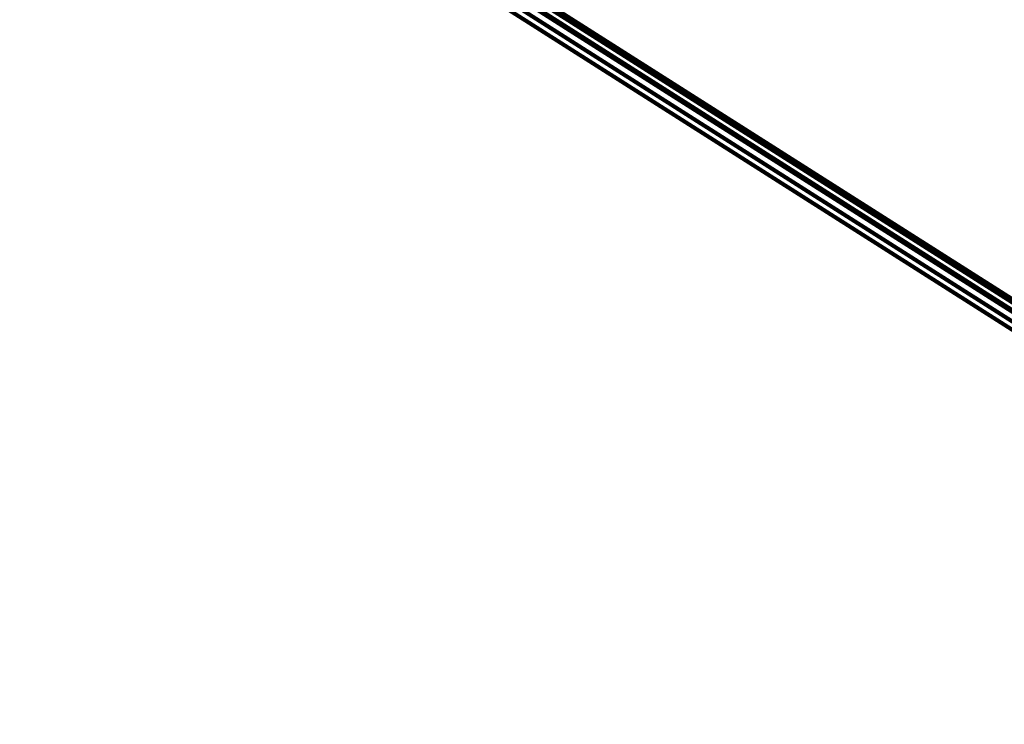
# Model space of a CAD drawing. Extents: x 1160024 to 2574774, y 200346 to 1150377.
# Tile 77 of 118: x 2474673 to 2479470, y 368393 to 371823. Entities that reach past the tile are written whole.
import ezdxf

# ---------------------------------------------------------------- set-up
doc = ezdxf.new("R2010")
doc.units = 0
doc.header["$MEASUREMENT"] = 0
doc.layers.add('Prop Drainage Structure Scour Hole Detail CELL', color=9, linetype='Continuous', lineweight=30)
doc.layers.add('Typical Terminator CELL', color=7, linetype='Continuous', lineweight=0)
doc.styles.add('Style-GEOMETRICFUTURA_211_M_L', font='GEOMETRICFUTURA_211_M_L.shx')
doc.dimstyles.new('erosion_control', dxfattribs={"dimtxt": 4.99999, "dimasz": 9.99998, "dimexe": 2.499995, "dimexo": 2.499995, "dimgap": 2.499995, "dimtad": 0, "dimtih": 1, "dimtoh": 1, "dimzin": 3, "dimdsep": 46, "dimtxsty": 'Style-GEOMETRICFUTURA_211_M_L', "dimcen": 0.09, "dimaunit": 1, "dimadec": 4, "dimazin": 3, "dimtfac": 1, "dimtofl": 0, "dimtmove": 0, "dimatfit": 1, "dimfxl": 1, "dimtzin": 3, "dimlwd": 106, "dimarcsym": 0})

# ---------------------------------------------------------------- blocks, each defined once
blk = doc.blocks.new('TERMINATOR_0.5')
at = {"color": 1, "linetype": 'Continuous', "lineweight": 0}
blk.add_line((0, 0), (-1, -0.1), dxfattribs=at)
blk = doc.blocks.new('PROP DRAINAGE STRUCTURE SCOUR HOLE DETAIL')
at = {"layer": 'Prop Drainage Structure Scour Hole Detail CELL', "lineweight": 13, "annotation_type": 0, "has_hookline": 1, "horizontal_direction": (0.160147, 0.987093, 0)}
for points, hookline_direction, text_width in [([(148.5, 41.9), (574865.3, 1339925.8)], 0, 36.4), ([(107.4, 42.5), (574927, 1339896.7)], 1, 61.9), ([(116.2, 46.6), (574887.5, 1339876)], 0, 7.61), ([(165.8, 46.5), (574861.8, 1339889.8)], 1, 17.1), ([(117.4, 168), (574899.5, 1339774.5)], 1, 48.2), ([(85.2, 180), (574895, 1339718.8)], 1, 35.9)]:
    blk.add_leader(points, dimstyle='erosion_control', override={"dimtxt": 3.999992, "dimasz": 3.999992, "dimgap": 1.999996, "dimldrblk": 'TERMINATOR_0.5', "dimlwd": 65534}, dxfattribs=dict(at, hookline_direction=hookline_direction, text_width=text_width))

msp = doc.modelspace()

# ---------------------------------------------------------------- block references
at = {"layer": 'Prop Drainage Structure Scour Hole Detail CELL', "rotation": 80.78458975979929}
msp.add_blockref('PROP DRAINAGE STRUCTURE SCOUR HOLE DETAIL', (2482692.9, 368279.9), dxfattribs=at)

doc.saveas('drawing.dxf')
